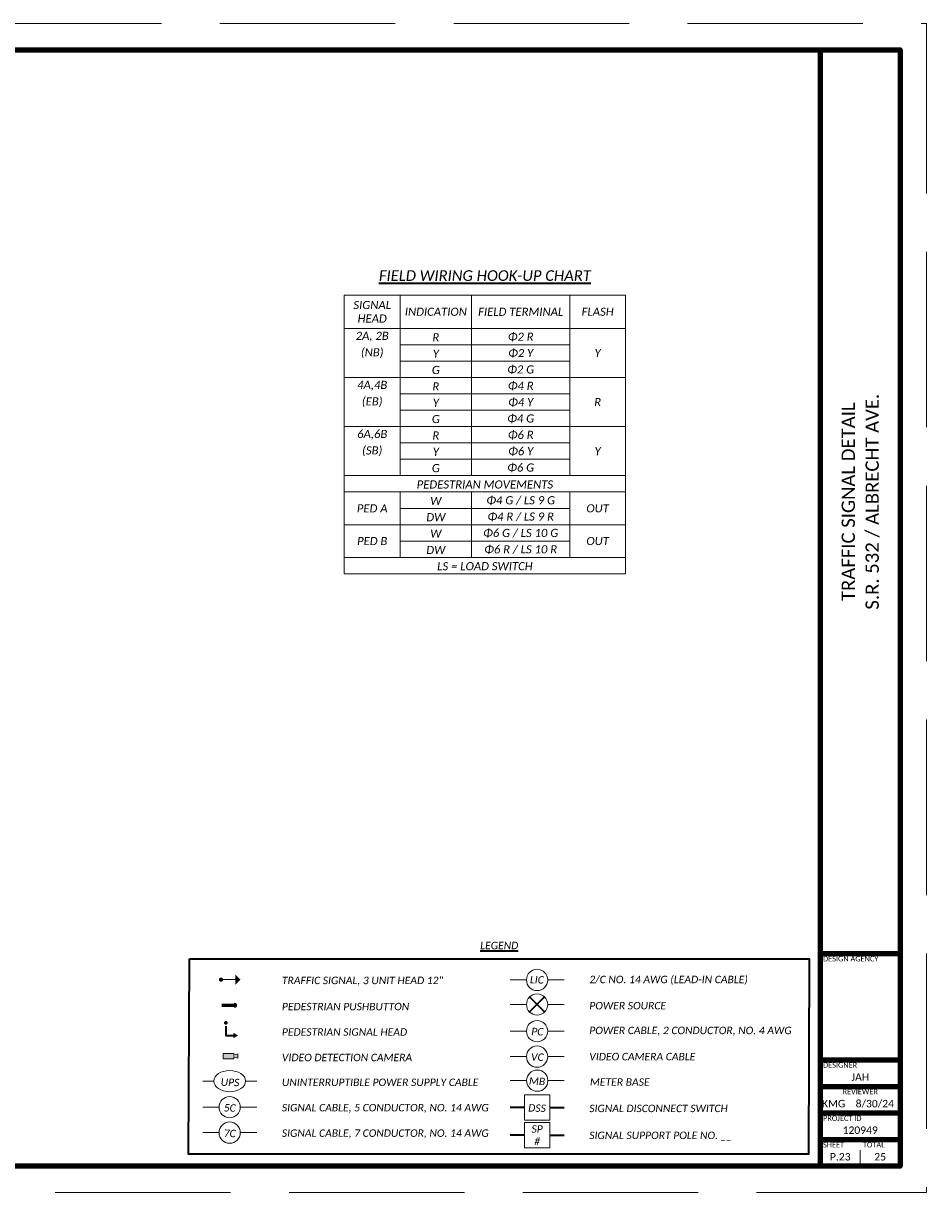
# Paper-space layout '19 TRAFFIC SIGNAL DETAIL (3)' of a CAD drawing. Header units: feet. Extents: x -1.8 to 32.2, y 1.6 to 23.6.
# Tile 2 of 2: x 15.2 to 32.2, y 1.6 to 23.6. Entities that reach past the tile are written whole.
import ezdxf
from ezdxf.enums import TextEntityAlignment as Align

# ---------------------------------------------------------------- set-up
doc = ezdxf.new("R2010")
doc.units = ezdxf.units.FT
doc.header["$LTSCALE"] = 20
doc.header["$MEASUREMENT"] = 0
doc.linetypes.add('foctvex', pattern=[0])
doc.linetypes.add('OhDOT_DGN3', pattern=[0.22, 0.165, -0.055])
doc.layers.get('Defpoints').update_dxf_attribs({"lineweight": 15})
for name, color, linetype, lineweight in [('0_Xref', 7, 'Continuous', 15), ('SH_Border', 7, 'Continuous', 90), ('SH_Data', 7, 'Continuous', 15), ('SH_Text', 7, 'Continuous', 35)]:
    doc.layers.add(name, color=color, linetype=linetype, lineweight=lineweight)
doc.layers.add('SG_P_Detection', color=7, linetype='Continuous', lineweight=35, true_color=0xb22222)
doc.layers.add('SG_P_Heads', color=2, linetype='Continuous', lineweight=35, true_color=0xffff00)
doc.layers.add('SH_Cut_Line', color=7, linetype='OhDOT_DGN3', lineweight=15, plot=False)
doc.styles.add('P_Slanted - Normal Fixed Spacing', font='calibrii.ttf', dxfattribs={"height": 0.14})
doc.styles.add('Style - Calibri', font='calibri.ttf')
doc.styles.add('Style - Calibri - Light', font='calibril.ttf', dxfattribs={"height": 0.1})

# ---------------------------------------------------------------- blocks, each defined once
blk = doc.blocks.new('BORDER_2')
at = {"layer": 'Defpoints'}
blk.add_point((32.75, 3.5), dxfattribs=at)
at = {"layer": 'SH_Border'}
for p, q in [((32, 0.5), (32, 21.5)), ((32, 4.5), (33.5, 4.5)), ((32, 2.5), (33.5, 2.5)), ((32, 2), (33.5, 2)), ((32, 1.5), (33.5, 1.5)), ((32, 1), (33.5, 1))]:
    blk.add_line(p, q, dxfattribs=at)
at = {"layer": 'SH_Border', "flags": 128}
blk.add_lwpolyline([(1.5, 21.5), (33.5, 21.5), (33.5, 0.5), (1.5, 0.5), (1.5, 21.5)], dxfattribs=at)
at = {"layer": 'SH_Cut_Line', "flags": 128}
blk.add_lwpolyline([(0, 0), (34, 0), (34, 22), (0, 22), (0, 0)], dxfattribs=at)
at = {"layer": 'SH_Data'}
blk.add_line((32.75, 0.5), (32.75, 0.8), dxfattribs=at)
at = {"layer": 'SH_Data', "char_height": 0.1, "line_spacing_factor": 0.8, "style": 'Style - Calibri - Light'}
for s, insert, attachment_point in [('DESIGN AGENCY', (32.05, 4.45), 1), ('DESIGNER', (32.05, 2.45), 1), ('REVIEWER', (32.75, 1.95), 2), ('PROJECT ID', (32.05, 1.45), 1), ('SHEET', (32.05, 0.95), 1), ('TOTAL', (32.8, 0.95), 1)]:
    blk.add_mtext(s, dxfattribs=dict(at, insert=insert, attachment_point=attachment_point))
at = {"layer": 'SH_Data', "color": 7, "style": 'Style - Calibri'}
for tag, p in [('C_SHEET_TITLE2', (32.975, 13)), ('C_SHEET_TITLE', (32.525, 13))]:
    blk.add_attdef(tag, text='', height=0.25, rotation=90, dxfattribs=at).set_placement(p, align=Align.MIDDLE_CENTER)
at = {"layer": 'SH_Data', "style": 'Style - Calibri'}
blk.add_attdef('PROJ_NAME', text='', height=0.25, rotation=90, dxfattribs=at).set_placement((0.6, 0.6), align=Align.TOP_LEFT)
for tag, p in [('DESIGNER', (32.75, 2.175)), ('REVIEWER', (32.25, 1.675)), ('REVIEWED_DATE', (33.025, 1.675)), ('PIDNO', (32.75, 1.175)), ('C_SHEET_NO', (32.375, 0.675)), ('T_SHEET_NO', (33.125, 0.675))]:
    blk.add_attdef(tag, text='', height=0.14, dxfattribs=at).set_placement(p, align=Align.MIDDLE_CENTER)
blk = doc.blocks.new('SG_DET_VCAMERA_P')
at = {"layer": 'SG_P_Detection', "linetype": 'foctvex', "true_color": 0xf000f0}
blk.add_hatch(color=6, dxfattribs=at).paths.add_polyline_path([(0, 0.05), (0.2, 0.05), (0.2, 0.015), (0.275, 0.04), (0.275, -0.04), (0.2, -0.015), (0.2, -0.05), (0, -0.05)])
at = {"layer": 'SG_P_Detection', "color": 6, "linetype": 'Continuous', "lineweight": 15, "true_color": 0xf000f0, "flags": 128}
blk.add_lwpolyline([(0, 0.05), (0.2, 0.05), (0.2, 0.015), (0.275, 0.04), (0.275, -0.04), (0.2, -0.015), (0.2, -0.05), (0, -0.05), (0, 0.05)], dxfattribs=at)
blk = doc.blocks.new('PED1P')
at = {"layer": 'SG_P_Heads', "linetype": 'foctvex', "true_color": 0xa56100}
blk.add_hatch(color=44, dxfattribs=at).paths.add_polyline_path([(0.27, -0.15), (0.2, -0.15), (0.235, -0.22)])
at = {"layer": 'SG_P_Heads', "color": 44, "linetype": 'Continuous', "lineweight": 35, "true_color": 0xa56100, "flags": 128}
blk.add_lwpolyline([(0.06, 0), (0.235, 0), (0.235, -0.15)], dxfattribs=at)
at = {"layer": 'SG_P_Heads', "color": 44, "linetype": 'Continuous', "lineweight": 15, "true_color": 0xa56100, "flags": 128}
blk.add_lwpolyline([(0.27, -0.15), (0.2, -0.15), (0.235, -0.22), (0.27, -0.15)], dxfattribs=at)
at = {"layer": 'SG_P_Heads', "color": 46, "linetype": 'Continuous', "lineweight": 60, "true_color": 0x785200}
blk.add_point((0, 0), dxfattribs=at)
blk = doc.blocks.new('PEDPBP')
at = {"layer": 'SG_P_Detection', "linetype": 'foctvex', "true_color": 0xa56100}
h = blk.add_hatch(color=44, dxfattribs=at)
edge = h.paths.add_edge_path()
edge.add_line((0.18, 0.028), (0.18, -0.028))
edge.add_line((0.18, -0.028), (0.18, -0.028))
edge.add_arc((0.18, 0), 0.028, 270.0003, 449.9999)
at = {"layer": 'SG_P_Detection', "color": 44, "linetype": 'Continuous', "lineweight": 60, "true_color": 0xa56100}
blk.add_line((0, 0), (0.18, 0), dxfattribs=at)
at = {"layer": 'SG_P_Detection', "color": 44, "linetype": 'Continuous', "lineweight": 15, "true_color": 0xa56100, "flags": 128}
blk.add_lwpolyline([(0.18, 0.028), (0.18, -0.028), (0.18, -0.028, 0.999997), (0.18, 0.028)], format="xyb", dxfattribs=at)
blk = doc.blocks.new('*A1280')
at = {"layer": 'SH_Data', "color": 1, "linetype": 'Continuous', "ltscale": 0.42735}
for points in [[(0, 0), (0, -5.244)], [(0, 0), (5.295, 0)], [(1.051, 0), (1.051, -3.397)], [(2.397, 0), (2.397, -3.397)], [(4.244, 0), (4.244, -3.397)], [(5.295, 0), (5.295, -5.244)], [(0, -0.628), (5.295, -0.628)], [(1.051, -0.936), (4.244, -0.936)], [(1.051, -1.244), (4.244, -1.244)], [(0, -1.551), (5.295, -1.551)], [(1.051, -1.859), (4.244, -1.859)], [(1.051, -2.167), (4.244, -2.167)], [(0, -2.474), (5.295, -2.474)], [(1.051, -2.782), (4.244, -2.782)], [(1.051, -3.09), (4.244, -3.09)], [(0, -3.397), (5.295, -3.397)], [(0, -3.705), (5.295, -3.705)], [(1.051, -3.705), (1.051, -4.936)], [(2.397, -3.705), (2.397, -4.936)], [(4.244, -3.705), (4.244, -4.936)], [(1.051, -4.013), (2.397, -4.013)], [(2.397, -4.013), (4.244, -4.013)], [(0, -4.321), (5.295, -4.321)], [(1.051, -4.628), (2.397, -4.628)], [(2.397, -4.628), (4.244, -4.628)], [(0, -4.936), (5.295, -4.936)], [(0, -5.244), (5.295, -5.244)]]:
    blk.add_lwpolyline(points, dxfattribs=at)
at = {"layer": 'SH_Text', "color": 1, "attachment_point": 5, "style": 'P_Slanted - Normal Fixed Spacing'}
for s, insert, char_height, width in [('SIGNAL HEAD', (0.526, -0.314), 0.15278, 0.92308), ('FIELD TERMINAL', (3.321, -0.314), 0.15278, 1.71795), ('FLASH', (4.769, -0.314), 0.1528, 0.92308), ('2A, 2B', (0.526, -0.782), 0.1528, 0.92308), ('4A,4B', (0.526, -1.705), 0.1528, 0.92308), ('6A,6B', (0.526, -2.628), 0.1528, 0.92308), ('PED A', (0.526, -4.013), 0.1528, 0.92308), ('PED B', (0.526, -4.628), 0.1528, 0.92308)]:
    blk.add_mtext(s, dxfattribs=dict(at, insert=insert, char_height=char_height, width=width))
at = {"layer": 'SH_Text', "color": 1, "style": 'P_Slanted - Normal Fixed Spacing'}
for s, insert, char_height, attachment_point in [('INDICATION', (1.724, -0.314), 0.1528, 5), ('R', (1.724, -0.872), 0.153, 8), ('Φ2 R', (3.321, -0.872), 0.1528, 8), ('(NB)', (0.526, -1), 0.1528, 2), ('Y', (1.724, -1.179), 0.153, 8), ('Φ2 Y', (3.321, -1.179), 0.1528, 8), ('Y', (4.769, -1.09), 0.153, 5), ('G', (1.724, -1.487), 0.153, 8), ('Φ2 G', (3.321, -1.487), 0.1528, 8), ('R', (1.724, -1.795), 0.153, 8), ('Φ4 R', (3.321, -1.795), 0.1528, 8), ('(EB)', (0.526, -1.923), 0.1528, 2), ('Y', (1.724, -2.103), 0.153, 8), ('Φ4 Y', (3.321, -2.103), 0.1528, 8), ('R', (4.769, -2.013), 0.153, 5), ('G', (1.724, -2.41), 0.153, 8), ('Φ4 G', (3.321, -2.41), 0.1528, 8), ('R', (1.724, -2.718), 0.153, 8), ('Φ6 R', (3.321, -2.718), 0.1528, 8), ('(SB)', (0.526, -2.846), 0.1528, 2), ('Y', (1.724, -3.026), 0.153, 8), ('Φ6 Y', (3.321, -3.026), 0.1528, 8), ('Y', (4.769, -2.936), 0.153, 5), ('G', (1.724, -3.333), 0.153, 8), ('Φ6 G', (3.321, -3.333), 0.1528, 8), ('PEDESTRIAN MOVEMENTS', (2.647, -3.641), 0.15278, 8), ('Φ4 G / LS 9 G', (3.321, -3.949), 0.15278, 8), ('W', (1.724, -3.949), 0.153, 8), ('OUT', (4.769, -4.013), 0.1528, 5), ('DW', (1.724, -4.256), 0.1528, 8), ('Φ4 R / LS 9 R', (3.321, -4.256), 0.15278, 8), ('W', (1.724, -4.564), 0.153, 8), ('Φ6 G / LS 10 G', (3.321, -4.564), 0.15278, 8), ('OUT', (4.769, -4.628), 0.1528, 5), ('DW', (1.724, -4.872), 0.1528, 8), ('Φ6 R / LS 10 R', (3.321, -4.872), 0.15278, 8), ('LS = LOAD SWITCH', (2.647, -5.179), 0.15278, 8)]:
    blk.add_mtext(s, dxfattribs=dict(at, insert=insert, char_height=char_height, attachment_point=attachment_point))

psp = doc.layouts.new('19 TRAFFIC SIGNAL DETAIL (3)')

# ---------------------------------------------------------------- hatches: boundary and pattern name
at = {"layer": 'SH_Text', "linetype": 'Continuous', "lineweight": 0}
h = psp.add_hatch(color=256, dxfattribs=at)
edge = h.paths.add_edge_path()
edge.add_arc((18.964, 5.589), 0.04, 0, 360)

# ---------------------------------------------------------------- linework, layer by layer
psp.add_line((19.004, 5.589), (19.234, 5.589), dxfattribs=at)
at = {"layer": 'SH_Text', "lineweight": 13}
for p, q in [((24.406, 5.583), (24.714, 5.583)), ((25.423, 5.583), (25.114, 5.583)), ((24.406, 5.121), (24.714, 5.121)), ((25.423, 5.121), (25.114, 5.121)), ((24.406, 4.619), (24.714, 4.619)), ((25.423, 4.619), (25.114, 4.619)), ((24.406, 4.14), (24.714, 4.14)), ((25.423, 4.14), (25.114, 4.14)), ((18.828, 3.679), (18.62, 3.679)), ((19.637, 3.679), (19.428, 3.679)), ((24.406, 3.688), (24.713, 3.688)), ((25.423, 3.688), (25.116, 3.688)), ((18.62, 3.189), (18.928, 3.189)), ((19.637, 3.189), (19.328, 3.189)), ((18.62, 2.71), (18.928, 2.71)), ((19.637, 2.71), (19.328, 2.71))]:
    psp.add_line(p, q, dxfattribs=at)
at = {"layer": 'SH_Text'}
for p, q in [((24.773, 5.263), (25.056, 4.98)), ((24.773, 4.98), (25.056, 5.263)), ((24.678, 3.183), (24.406, 3.183)), ((25.151, 3.183), (25.423, 3.183)), ((24.678, 2.662), (24.406, 2.662)), ((25.151, 2.662), (25.423, 2.662))]:
    psp.add_line(p, q, dxfattribs=at)
psp.add_lwpolyline([(18.369, 5.977), (30.033, 5.977), (30.02, 2.306), (18.355, 2.306)], close=True, dxfattribs=at)
at = {"layer": 'SH_Text', "lineweight": 13, "flags": 128}
for points in [[(24.678, 3.42), (25.151, 3.42), (25.151, 2.946), (24.678, 2.946), (24.678, 3.42)], [(24.678, 2.899), (25.151, 2.899), (25.151, 2.425), (24.678, 2.425), (24.678, 2.899)]]:
    psp.add_lwpolyline(points, close=True, dxfattribs=at)
at = {"layer": 'SH_Text', "linetype": 'Continuous', "lineweight": 13}
for centre in [(24.914, 5.583), (24.914, 5.121), (19.128, 3.189), (19.128, 2.71)]:
    psp.add_circle(centre, 0.2, dxfattribs=at)
at = {"layer": 'SH_Text', "lineweight": 13}
for centre in [(24.914, 4.619), (24.914, 4.14), (24.916, 3.688)]:
    psp.add_circle(centre, 0.2, dxfattribs=at)
at = {"layer": 'SH_Text', "linetype": 'Continuous', "lineweight": 13}
psp.add_ellipse((19.128, 3.679), major_axis=(0.3, 0), ratio=0.666667, dxfattribs=at)
at = {"layer": 'SH_Text', "linetype": 'Continuous', "lineweight": 0, "extrusion": (0, 0, -1)}
psp.add_solid([(-19.233, 5.689), (-19.333, 5.589), (-19.233, 5.489)], dxfattribs=at)

# ---------------------------------------------------------------- block references
at = {"layer": '0_Xref'}
ref = psp.add_blockref('BORDER_2', (-1.755, 1.581), dxfattribs=at)
ref.add_attrib('C_SHEET_NO', 'P.23', dxfattribs={"layer": 'SH_Data', "height": 0.14, "style": 'Style - Calibri'}).set_placement((30.62, 2.256), align=Align.MIDDLE_CENTER)
ref.add_attrib('T_SHEET_NO', '25', dxfattribs={"layer": 'SH_Data', "height": 0.14, "style": 'Style - Calibri'}).set_placement((31.37, 2.256), align=Align.MIDDLE_CENTER)
ref.add_attrib('DESIGNER', 'JAH', dxfattribs={"layer": 'SH_Data', "height": 0.14, "style": 'Style - Calibri'}).set_placement((30.995, 3.756), align=Align.MIDDLE_CENTER)
ref.add_attrib('REVIEWER', 'KMG', dxfattribs={"layer": 'SH_Data', "height": 0.14, "style": 'Style - Calibri'}).set_placement((30.495, 3.256), align=Align.MIDDLE_CENTER)
ref.add_attrib('REVIEWED_DATE', '8/30/24', dxfattribs={"layer": 'SH_Data', "height": 0.14, "style": 'Style - Calibri'}).set_placement((31.27, 3.256), align=Align.MIDDLE_CENTER)
ref.add_attrib('PIDNO', '120949', dxfattribs={"layer": 'SH_Data', "height": 0.14, "style": 'Style - Calibri'}).set_placement((30.995, 2.756), align=Align.MIDDLE_CENTER)
ref.add_attrib('C_SHEET_TITLE', 'TRAFFIC SIGNAL DETAIL', dxfattribs={"layer": 'SH_Data', "color": 7, "height": 0.25, "rotation": 90, "style": 'Style - Calibri'}).set_placement((30.77, 14.581), align=Align.MIDDLE_CENTER)
ref.add_attrib('C_SHEET_TITLE2', 'S.R. 532 / ALBRECHT AVE.', dxfattribs={"layer": 'SH_Data', "color": 7, "height": 0.25, "rotation": 90, "style": 'Style - Calibri'}).set_placement((31.22, 14.581), align=Align.MIDDLE_CENTER)
at = {"layer": 'SH_Text'}
for name, p in [('*A1280', (21.284, 18.469)), ('SG_DET_VCAMERA_P', (19.004, 4.15))]:
    psp.add_blockref(name, p, dxfattribs=at)
at = {"layer": 'SH_Text', "xscale": 1.333728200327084, "yscale": 1.333728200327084, "zscale": 1.333728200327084}
psp.add_blockref('PEDPBP', (18.98, 5.106), dxfattribs=at)
at = {"layer": 'SH_Text', "xscale": -1, "rotation": 90}
psp.add_blockref('PED1P', (19.054, 4.773), dxfattribs=at)

# ---------------------------------------------------------------- texts
at = {"layer": 'SH_Text', "style": 'P_Slanted - Normal Fixed Spacing'}
for s, insert, char_height, width, attachment_point in [('{\\LFIELD WIRING HOOK-UP CHART}', (23.931, 18.936), 0.2, 4.61753, 2), ('{\\LLEGEND}', (24.201, 6.23), 0.14, 1.07025, 5), ('SP\\P#', (24.914, 2.662), 0.14, 0.5788, 5)]:
    psp.add_mtext(s, dxfattribs=dict(at, insert=insert, char_height=char_height, width=width, attachment_point=attachment_point))
at = {"layer": 'SH_Text', "char_height": 0.14, "attachment_point": 4, "line_spacing_factor": 0.9, "style": 'P_Slanted - Normal Fixed Spacing'}
for s, insert in [('TRAFFIC SIGNAL, 3 UNIT HEAD 12"', (20.11, 5.56)), ('2/C NO. 14 AWG (LEAD-IN CABLE)', (25.896, 5.577)), ('PEDESTRIAN PUSHBUTTON ', (20.11, 5.081)), ('POWER SOURCE', (25.896, 5.098)), ('PEDESTRIAN SIGNAL HEAD', (20.11, 4.602)), ('POWER CABLE, 2 CONDUCTOR, NO. 4 AWG', (25.896, 4.619)), ('VIDEO DETECTION CAMERA', (20.11, 4.123)), ('VIDEO CAMERA CABLE', (25.896, 4.14)), ('UNINTERRUPTIBLE POWER SUPPLY CABLE', (20.11, 3.656)), ('METER BASE', (25.907, 3.661)), ('SIGNAL CABLE, 5 CONDUCTOR, NO. 14 AWG', (20.11, 3.166)), ('SIGNAL DISCONNECT SWITCH', (25.896, 3.165)), ('SIGNAL CABLE, 7 CONDUCTOR, NO. 14 AWG', (20.11, 2.687)), ('SIGNAL SUPPORT POLE NO. __', (25.896, 2.644))]:
    psp.add_mtext(s, dxfattribs=dict(at, insert=insert))
at = {"layer": 'SH_Text', "char_height": 0.14, "attachment_point": 5, "rotation": 358.2561, "line_spacing_factor": 0.6, "style": 'P_Slanted - Normal Fixed Spacing'}
for s, insert in [('LIC', (24.909, 5.586)), ('PC', (24.917, 4.61)), ('VC', (24.917, 4.131)), ('UPS', (19.134, 3.656)), ('MB', (24.913, 3.676)), ('5C', (19.128, 3.175)), ('DSS', (24.912, 3.171)), ('7C', (19.128, 2.696))]:
    psp.add_mtext(s, dxfattribs=dict(at, insert=insert))

doc.saveas('drawing.dxf')
